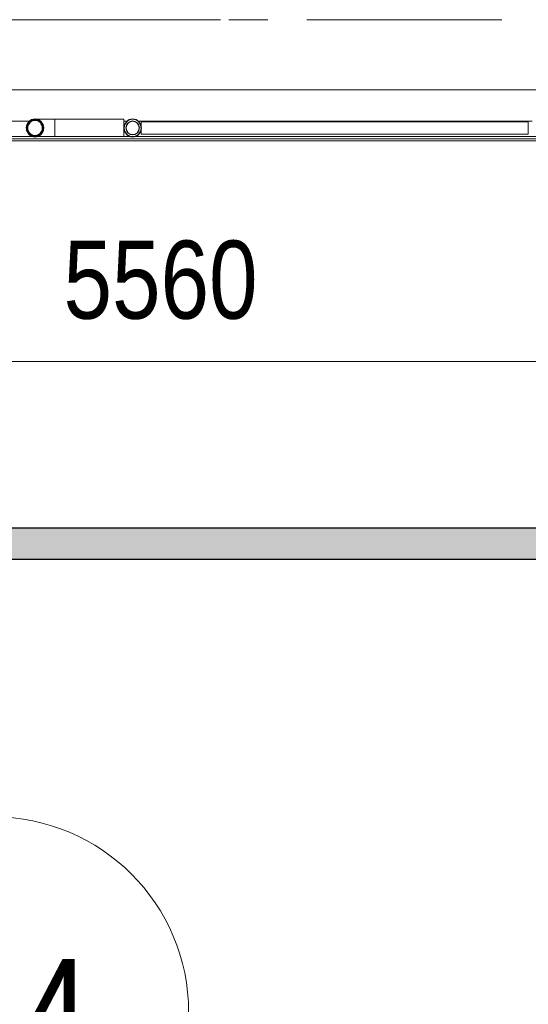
# Model space of a CAD drawing. Header units: millimetres. Extents: x -2033 to 156832, y -23587 to 25008.
# Tile 20 of 71: x 44918 to 46221, y 18228 to 20750. Entities that reach past the tile are written whole.
import ezdxf

# ---------------------------------------------------------------- set-up
doc = ezdxf.new("R2010")
doc.units = ezdxf.units.MM
doc.linetypes.add('IMPORT-HP_01_CER_B', pattern=[800, 500, -100, 100, -100])
doc.linetypes.add('Čerchovaná 20mm', pattern=[3000, 2000, -500, 0, -500])
for name, color, linetype, lineweight in [('CA_IMPORTY18', 8, 'Continuous', 9), ('CA_KOTY', 3, 'Continuous', 9), ('CA_KOTY-100', 3, 'Continuous', 9), ('CA_OSY', 5, 'Continuous', 9), ('CA_POHHRA25', 7, 'Continuous', 13), ('CA_PSVBUB', 3, 'Continuous', 9), ('CA_REZY', 1, 'Continuous', 25), ('CA_SRAFY', 9, 'Continuous', 25)]:
    doc.layers.add(name, color=color, linetype=linetype, lineweight=lineweight)
doc.styles.add('Arial_3', font='arial.ttf', dxfattribs={"width": 0.8, "height": 200})
doc.styles.add('Arial_8', font='arial.ttf', dxfattribs={"width": 0.8, "height": 300})
doc.dimstyles.new('HP_Přímá_-_2_mm_Ariel_1-100_1', dxfattribs={"dimscale": 304.8, "dimtxt": 204.05188, "dimasz": 0.656168, "dimexe": 0.328084, "dimexo": 0.0625, "dimgap": 0.164042, "dimtad": 1, "dimdec": 0, "dimzin": 0, "dimdsep": 46, "dimtxsty": 'Arial_3', "dimblk1": 'OBLIQUE', "dimblk2": 'OBLIQUE', "dimsah": 1, "dimcen": 0.09, "dimazin": 0, "dimtfac": 1, "dimtdec": 4, "dimtix": 1, "dimtmove": 0, "dimatfit": 3, "dimfxl": 0.984252, "dimfxlon": 1, "dimtvp": 1, "dimtolj": 1, "dimtzin": 0, "dimarcsym": 2})

# ---------------------------------------------------------------- blocks, each defined once
blk = doc.blocks.new('ocelová kce final - 11542_003_OK-HALA_TaO-2_ET_AciS_2025-05-29_upr_dwg-2597525-PŮDORYS _6_160  _ vestvek V1')
at = {"layer": 'CA_IMPORTY18', "color": 57, "linetype": 'IMPORT-HP_01_CER_B'}
blk.add_line((6588.3, 20750), (23690.7, 20750), dxfattribs=at)
at = {"layer": 'CA_IMPORTY18', "color": 57}
for p, q in [((6743.2, 20495), (6743.2, 20494.7)), ((6743.2, 20493.5), (6743.2, 20485.9)), ((6743.2, 20485), (6743.2, 20472.7)), ((6920, 20495), (6743.2, 20495)), ((6920, 20495), (6920, 20472.7)), ((7955.9, 20488.7), (6964.5, 20488.7)), ((6964.5, 20488.7), (6964.5, 20456.7)), ((7955.9, 20488.7), (7955.9, 20456.7)), ((6743.2, 20472.7), (6743.2, 20460.5)), ((6743.2, 20458), (6743.2, 20459.7)), ((6743.2, 20458.4), (6743.2, 20452)), ((6920, 20472.7), (6920, 20450.5)), ((21835, 20440), (5190, 20440)), ((6544, 20450.5), (10355, 20450.5)), ((6544, 20444.5), (10355, 20444.5)), ((10360, 20440), (6550, 20440)), ((6743.2, 20450.8), (6743.2, 20450.5)), ((6743.2, 20450.5), (6920, 20450.5)), ((6964.5, 20456.7), (7955.9, 20456.7))]:
    blk.add_line(p, q, dxfattribs=at)
at = {"layer": 'CA_IMPORTY18', "color": 57, "flags": 128}
for points in [[(6670, 20472.7), (6670, 20473.6), (6670.1, 20474.5), (6670.2, 20475.4), (6670.3, 20476.3), (6670.4, 20477.2), (6670.6, 20478), (6670.9, 20478.9), (6671.1, 20479.7), (6671.4, 20480.6), (6671.8, 20481.4), (6672.1, 20482.2), (6672.5, 20483), (6672.9, 20483.8), (6673.4, 20484.6), (6673.9, 20485.3)], [(6674.4, 20486), (6674.9, 20486.7), (6675.5, 20487.4), (6676.1, 20488.1), (6676.7, 20488.7), (6677.4, 20489.3), (6678.1, 20489.9), (6678.8, 20490.5), (6679.5, 20491), (6680.2, 20491.5), (6681, 20491.9), (6681.8, 20492.4), (6682.6, 20492.8), (6683.4, 20493.1), (6684.2, 20493.5), (6685, 20493.8)], [(6685.9, 20494.1), (6686.7, 20494.3), (6687.6, 20494.5), (6688.5, 20494.7), (6689.3, 20494.8), (6690.2, 20494.9), (6691.1, 20495), (6692, 20495), (6692.2, 20495)], [(6692.2, 20495), (6692.3, 20495), (6692.4, 20495), (6692.6, 20495), (6692.9, 20495), (6693.3, 20495), (6693.7, 20495), (6694.2, 20495), (6694.8, 20495), (6695.5, 20495), (6696.3, 20495), (6697.1, 20495), (6698, 20495), (6699, 20495), (6700, 20495), (6701.2, 20495), (6702.3, 20495), (6703.6, 20495), (6704.9, 20495), (6706.3, 20495), (6707.7, 20495), (6709.2, 20495), (6710.8, 20495), (6712.4, 20495), (6714, 20495), (6715.7, 20495), (6717.4, 20495), (6719.2, 20495), (6721, 20495), (6722.9, 20495), (6724.8, 20495), (6726.7, 20495), (6728.6, 20495), (6730.6, 20495), (6732.6, 20495), (6734.6, 20495), (6736.6, 20495), (6738.6, 20495), (6740.7, 20495), (6742.7, 20495), (6743.2, 20495)], [(6674, 20460), (6673.5, 20460.7), (6673.1, 20461.5), (6672.6, 20462.3), (6672.2, 20463.1), (6671.9, 20463.9), (6671.5, 20464.7), (6671.2, 20465.5), (6670.9, 20466.4), (6670.7, 20467.2), (6670.5, 20468.1), (6670.3, 20469), (6670.2, 20469.8), (6670.1, 20470.7), (6670, 20471.6), (6670, 20472.5)], [(6692.2, 20450.5), (6691.4, 20450.5), (6690.5, 20450.6), (6689.6, 20450.7), (6688.7, 20450.8), (6687.8, 20450.9), (6687, 20451.1), (6686.1, 20451.4), (6685.3, 20451.6), (6684.4, 20451.9), (6683.6, 20452.3), (6682.8, 20452.6), (6682, 20453), (6681.2, 20453.4), (6680.4, 20453.9), (6679.7, 20454.4), (6679, 20454.9), (6678.3, 20455.4), (6677.6, 20456), (6676.9, 20456.6), (6676.3, 20457.2), (6675.7, 20457.9), (6675.1, 20458.6), (6674.5, 20459.3)], [(6743.2, 20450.5), (6741.2, 20450.5), (6739.2, 20450.5), (6737.1, 20450.5), (6735.1, 20450.5), (6733.1, 20450.5), (6731.1, 20450.5), (6729.2, 20450.5), (6727.2, 20450.5), (6725.3, 20450.5), (6723.4, 20450.5), (6721.5, 20450.5), (6719.7, 20450.5), (6717.9, 20450.5), (6716.2, 20450.5), (6714.5, 20450.5), (6712.8, 20450.5), (6711.2, 20450.5), (6709.6, 20450.5), (6708.1, 20450.5), (6706.7, 20450.5), (6705.3, 20450.5), (6703.9, 20450.5), (6702.7, 20450.5), (6701.5, 20450.5), (6700.3, 20450.5), (6699.3, 20450.5), (6698.3, 20450.5), (6697.3, 20450.5), (6696.5, 20450.5), (6695.7, 20450.5), (6695, 20450.5), (6694.4, 20450.5), (6693.8, 20450.5), (6693.4, 20450.5), (6693, 20450.5), (6692.7, 20450.5), (6692.5, 20450.5), (6692.3, 20450.5), (6692.3, 20450.5), (6692.2, 20450.5)]]:
    blk.add_lwpolyline(points, dxfattribs=at)
at = {"layer": 'CA_IMPORTY18', "color": 57}
for radius, start, end in [(22.2, 146.5919, 180), (22.2, 110.9138, 140), (22.2, 74.314, 105.678), (22.2, 40, 69.0736), (22.2, 0, 33.3751), (22.3, 180, 213.3751), (22.3, 220, 249.0736), (22.3, 290.9138, 320), (22.3, 326.5919, 0), (22.3, 254.314, 285.678)]:
    blk.add_arc((6692.2, 20472.7), radius, start, end, dxfattribs=at)
at = {"layer": 'CA_REZY'}
for centre, radius, start, end in [((6692.2, 20472.7), 22.3, 0, 180), ((6692.2, 20472.7), 19.3, 0, 180), ((6942.3, 20472.7), 22.2, 0, 180), ((6942.3, 20472.7), 17.3, 0, 180), ((6692.2, 20472.7), 22.2, 180, 0), ((6692.2, 20472.7), 19.4, 180, 0), ((6942.3, 20472.7), 22.3, 180, 0), ((6942.3, 20472.7), 17.2, 180, 0)]:
    blk.add_arc(centre, radius, start, end, dxfattribs=at)
blk = doc.blocks.new('ocelová kce final - ocelová kce final-2597615-PŮDORYS _6_160  _ vestvek V1')
blk.add_blockref('ocelová kce final - 11542_003_OK-HALA_TaO-2_ET_AciS_2025-05-29_upr_dwg-2597525-PŮDORYS _6_160  _ vestvek V1', (0, 0))
blk = doc.blocks.new('DIMBLOCK64-PŮDORYS _6_160  _ vestvek V1')
at = {"layer": 'CA_KOTY-100'}
for p, q in [((42495.6, 19874.4), (42495.6, 20174.4)), ((42495.6, 19874.4), (42595.6, 19974.4)), ((48055.6, 19874.4), (48155.6, 19974.4)), ((48055.6, 19874.4), (48055.6, 19974.4)), ((42495.6, 19874.4), (42395.6, 19774.4)), ((42495.6, 19874.4), (48055.6, 19874.4)), ((42495.6, 19874.4), (42495.6, 19774.4)), ((48055.6, 19874.4), (47955.6, 19774.4)), ((48055.6, 19874.4), (48055.6, 19574.4))]:
    blk.add_line(p, q, dxfattribs=at)
at = {"layer": 'CA_KOTY-100', "color": 0, "insert": (45030.7, 20184), "char_height": 200, "width": 587.669, "attachment_point": 1, "line_spacing_factor": 0.941778, "style": 'Arial_3'}
blk.add_mtext('5560', dxfattribs=at)
blk = doc.blocks.new('_Oblique')
at = {"color": 0, "linetype": 'ByBlock', "lineweight": -2}
blk.add_line((-0.5, -0.5), (0.5, 0.5), dxfattribs=at)
blk = doc.blocks.new('HP_Popisek stěny - HP_Popisek stěny-1417901-PŮDORYS _6_160  _ vestvek V1')
at = {"layer": 'CA_PSVBUB'}
blk.add_circle((0, 0), 5, dxfattribs=at)

msp = doc.modelspace()

# ---------------------------------------------------------------- hatches: boundary and pattern name
at = {"layer": 'CA_SRAFY', "lineweight": 9}
h = msp.add_hatch(dxfattribs=at)
h.set_pattern_fill('FP_11', color=256, angle=161.57, style=0, pattern_type=2)
h.set_pattern_definition([(161.57, (45240.655, 19372.582), (-40.64254, -0.003194), [6.096, -283.058, 32.106, 0]), (18.43, (45230.494, 19372.582), (-40.64254, 0.003194), [6.096, -283.058, 31.648, 0]), (108.43, (45240.655, 19372.582), (20.31297, -101.60858), [96.368, -224.892]), (71.57, (45230.494, 19372.582), (20.31297, 101.60858), [96.368, -224.892])])
h.paths.add_polyline_path([(47798.7, 19367.5), (47975.6, 19367.5), (47975.6, 19447.5), (42495.6, 19447.5), (42495.6, 19367.5), (47712.9, 19367.5)])

# ---------------------------------------------------------------- linework, layer by layer
at = {"layer": 'CA_OSY', "linetype": 'Čerchovaná 20mm'}
msp.add_line((37432.9, 20749.9), (64514.5, 20749.9), dxfattribs=at)
at = {"layer": 'CA_POHHRA25'}
for p, q in [((44859.2, 20570), (60220.6, 20570)), ((44944.2, 20490), (44859.6, 20490)), ((45195.5, 20490), (45185.5, 20490)), ((46231.4, 20490), (45220, 20490))]:
    msp.add_line(p, q, dxfattribs=at)
at = {"layer": 'CA_REZY'}
for p, q in [((48055.6, 19447.5), (42495.6, 19447.5)), ((42495.6, 19367.5), (47975.6, 19367.5))]:
    msp.add_line(p, q, dxfattribs=at)

# ---------------------------------------------------------------- block references
at = {"layer": 'CA_IMPORTY18', "color": 57}
msp.add_blockref('ocelová kce final - ocelová kce final-2597615-PŮDORYS _6_160  _ vestvek V1', (38265.5, 0), dxfattribs=at)
at = {"layer": 'CA_PSVBUB', "xscale": 99.99999999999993, "yscale": 99.99999999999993, "zscale": 99.99999999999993}
msp.add_blockref('HP_Popisek stěny - HP_Popisek stěny-1417901-PŮDORYS _6_160  _ vestvek V1', (44851.3, 18207.5), dxfattribs=at)

# ---------------------------------------------------------------- dimensions: what is measured, and where the dimension line sits
at = {"layer": 'CA_KOTY'}
dim = msp.add_linear_dim(base=(48055.6, 19874.4), p1=(42495.6, 20174.4), p2=(48055.6, 19574.4), dimstyle='HP_Přímá_-_2_mm_Ariel_1-100_1', override={"dimpost": '<>', "dimfxl": 5592.27935}, dxfattribs=at)
dim.commit()
dim.dimension.update_dxf_attribs({"geometry": 'DIMBLOCK64-PŮDORYS _6_160  _ vestvek V1', "text_midpoint": (45275.6, 20026.5)})

# ---------------------------------------------------------------- next in the draw order: texts
at = {"layer": 'CA_PSVBUB', "insert": (44598, 18343.5), "char_height": 300, "width": 622.109, "attachment_point": 1, "style": 'Arial_8', "bg_fill": 3, "box_fill_scale": 1.25, "bg_fill_color": 256, "bg_fill_true_color": 13158600, "bg_fill_transparency": 0}
msp.add_mtext('S.4', dxfattribs=at)

doc.saveas('drawing.dxf')
